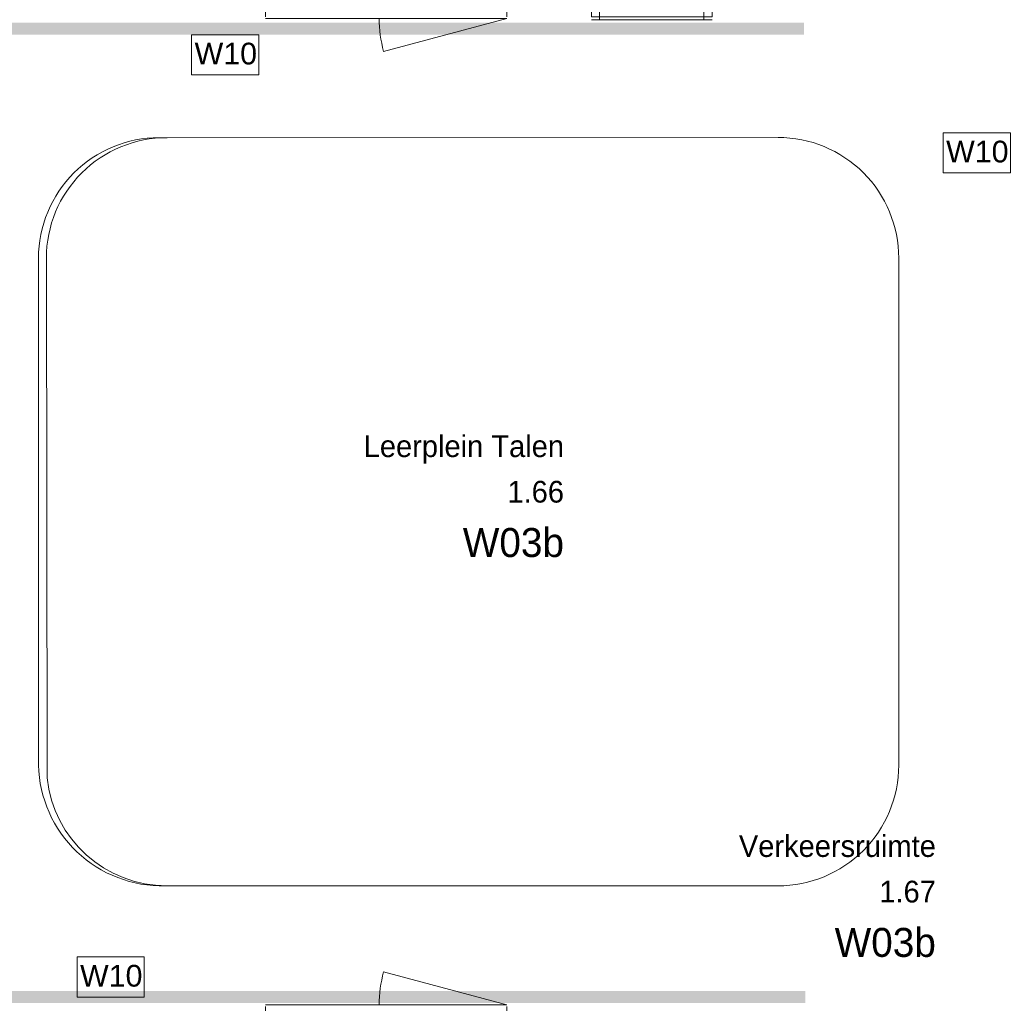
# Model space of a CAD drawing. Header units: millimetres. Extents: x -850 to 154668, y -25041 to 71030.
# Tile 200 of 211: x 81434 to 89591, y 8977 to 17125. Entities that reach past the tile are written whole.
import ezdxf
from ezdxf.enums import TextEntityAlignment as Align

# ---------------------------------------------------------------- set-up
doc = ezdxf.new("R2010")
doc.units = ezdxf.units.MM
doc.header["$MEASUREMENT"] = 0
for name, color, linetype in [('New_22 NC Binnenwanden', 7, 'Continuous'), ('New_22 NC Binnenwanden Deuren', 7, 'Continuous'), ('New_22 NC Binnenwanden Ramen', 7, 'Continuous'), ('New_Info Wandafwerking aanduiding', 7, 'Continuous'), ('New_Info Wandafwerking aanduiding Doorsnede-arcering', 7, 'Continuous'), ('New_Z Ruimtefuncties', 7, 'Continuous'), ('New_Z Ruimtefuncties Zone omranding', 7, 'Continuous'), ('New_Z Ruimtefuncties Zone tekst', 7, 'Continuous')]:
    doc.layers.add(name, color=color, linetype=linetype)
doc.styles.add('GENERATED_STYLE_1', font='txt')
doc.styles.add('GENERATED_STYLE_2', font='txt')

# ---------------------------------------------------------------- blocks, each defined once
blk = doc.blocks.new('R1 22_18')
at = {"layer": 'New_22 NC Binnenwanden Ramen', "color": 1, "linetype": 'Continuous', "lineweight": 0}
for p, q in [((-500, 0), (-433, 0)), ((-433, 0), (-433, -139)), ((-433, 0), (433, 0)), ((433, -139), (433, 0)), ((433, 0), (500, 0)), ((-433, -139), (-500, -139)), ((433, -139), (-433, -139)), ((500, -139), (433, -139))]:
    blk.add_line(p, q, dxfattribs=at)
at = {"layer": 'New_22 NC Binnenwanden Ramen', "color": 9, "linetype": 'Continuous', "lineweight": 0}
for p, q in [((-500, -25), (500, -25)), ((-500, -125), (500, -125))]:
    blk.add_line(p, q, dxfattribs=at)
at = {"layer": 'New_22 NC Binnenwanden Ramen', "color": 7, "linetype": 'Continuous', "lineweight": 0}
for p, q in [((-500, -125), (-500, -25)), ((-500, -125), (-500, -25)), ((500, -125), (500, -25)), ((500, -125), (500, -25))]:
    blk.add_line(p, q, dxfattribs=at)
blk = doc.blocks.new('D1 zl1-b 22_9')
at = {"layer": 'New_22 NC Binnenwanden Deuren', "color": 1, "linetype": 'Continuous', "lineweight": 0}
for p, q in [((1000, 0), (-21, 273.6)), ((-1000, 0), (-57, 0)), ((1000, 0), (-57, 0))]:
    blk.add_line(p, q, dxfattribs=at)
at = {"layer": 'New_22 NC Binnenwanden Deuren', "color": 7, "linetype": 'Continuous', "lineweight": 0}
for p, q in [((-1000, -14), (-1000, -114)), ((-1000, -14), (-1000, -114)), ((1000, -14), (1000, -114)), ((1000, -14), (1000, -114))]:
    blk.add_line(p, q, dxfattribs=at)
at = {"layer": 'New_22 NC Binnenwanden Deuren', "color": 1, "linetype": 'Continuous', "lineweight": 0}
blk.add_arc((1000, 0), 1057, 165, 180, dxfattribs=at)
blk = doc.blocks.new('Wall_556_2', base_point=(74382, 17150))
at = {"layer": 'New_22 NC Binnenwanden Deuren', "color": 1, "linetype": 'Continuous', "lineweight": 0, "xscale": -0.9999999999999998, "zscale": 1000, "rotation": 179.9999990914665}
blk.add_blockref('D1 zl1-b 22_9', (84469.6, 17136), dxfattribs=at)
at = {"layer": 'New_22 NC Binnenwanden Ramen', "color": 1, "linetype": 'Continuous', "lineweight": 0, "zscale": 1000, "rotation": 179.9999990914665}
blk.add_blockref('R1 22_18', (86669.6, 17125), dxfattribs=at)
blk = doc.blocks.new('Wall_557_2', base_point=(74382, 8950))
at = {"layer": 'New_22 NC Binnenwanden Deuren', "color": 1, "linetype": 'Continuous', "lineweight": 0, "zscale": 1000, "rotation": 359.9999458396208}
blk.add_blockref('D1 zl1-b 22_9', (84469.6, 8964), dxfattribs=at)
blk = doc.blocks.new('Leerplein Talen_1.66_11_2', base_point=(85111.2, 13157.6))
at = {"layer": 'New_Z Ruimtefuncties Zone tekst', "color": 2, "lineweight": 0}
for tag, height, style, p in [('DUMMY_938', 180, 'GENERATED_STYLE_1', (85943.2, 13723.3)), ('ROOM_NAME', 180, 'GENERATED_STYLE_1', (85943.2, 13682.2)), ('ROOM_NUMBER', 180, 'GENERATED_STYLE_1', (85943.2, 13305.1)), ('DUMMY_939', 180, 'GENERATED_STYLE_1', (85943.2, 13346.2)), ('stWallCovering', 240, 'GENERATED_STYLE_2', (85943.2, 12914.2))]:
    blk.add_attdef(tag, text='', height=height, dxfattribs=dict(at, style=style)).set_placement(p, align=Align.TOP_RIGHT)
at = {"layer": 'New_Z Ruimtefuncties Zone tekst', "color": 2, "lineweight": 0, "style": 'GENERATED_STYLE_2'}
blk.add_attdef('DUMMY_940', text='', height=240, dxfattribs=at).set_placement((84279.3, 12969.1), align=Align.TOP_LEFT)
blk = doc.blocks.new('Verkeersruimte_1.67_63_2', base_point=(88195, 9845))
at = {"layer": 'New_Z Ruimtefuncties Zone tekst', "color": 2, "lineweight": 0}
for tag, height, style, p in [('ROOM_NAME', 180, 'GENERATED_STYLE_1', (89023.6, 10369.6)), ('DUMMY_938', 180, 'GENERATED_STYLE_1', (89023.6, 10410.8)), ('DUMMY_939', 180, 'GENERATED_STYLE_1', (89023.6, 10033.6)), ('ROOM_NUMBER', 180, 'GENERATED_STYLE_1', (89023.6, 9992.5)), ('stWallCovering', 240, 'GENERATED_STYLE_2', (89023.6, 9601.6))]:
    blk.add_attdef(tag, text='', height=height, dxfattribs=dict(at, style=style)).set_placement(p, align=Align.TOP_RIGHT)
at = {"layer": 'New_Z Ruimtefuncties Zone tekst', "color": 2, "lineweight": 0, "style": 'GENERATED_STYLE_2'}
blk.add_attdef('DUMMY_940', text='', height=240, dxfattribs=at).set_placement((87366.3, 9656.5), align=Align.TOP_LEFT)
blk = doc.blocks.new('Wall_657_2', base_point=(74310, 9029.2))
at = {"layer": 'New_Info Wandafwerking aanduiding Doorsnede-arcering', "linetype": 'Continuous', "lineweight": 0}
blk.add_hatch(color=1, dxfattribs=at).paths.add_polyline_path([(74310, 8979.2), (87941.9, 8979.2), (87941.9, 9079.2), (74310, 9079.2)])
blk = doc.blocks.new('Wall_661_2', base_point=(87932, 17050.6))
at = {"layer": 'New_Info Wandafwerking aanduiding Doorsnede-arcering', "linetype": 'Continuous', "lineweight": 0}
blk.add_hatch(color=1, dxfattribs=at).paths.add_polyline_path([(87932, 17100.6), (74454.4, 17100.6), (74454.4, 17000.6), (87932, 17000.6)])

msp = doc.modelspace()

# ---------------------------------------------------------------- linework, layer by layer
at = {"layer": 'New_Info Wandafwerking aanduiding', "color": 9, "linetype": 'Continuous', "lineweight": 0, "flags": 128}
for points in [[(82858.3, 17000.6), (83415.1, 17000.6), (83415.1, 16667.8), (82858.3, 16667.8)], [(89083.7, 16189.2), (89640.6, 16189.2), (89640.6, 15856.3), (89083.7, 15856.3)], [(81909.2, 9362.1), (82466.1, 9362.1), (82466.1, 9029.2), (81909.2, 9029.2)]]:
    msp.add_lwpolyline(points, close=True, dxfattribs=at)
at = {"layer": 'New_Z Ruimtefuncties Zone omranding', "color": 41, "linetype": 'Continuous', "lineweight": 0, "true_color": 0xe1e196, "flags": 128}
msp.add_lwpolyline([(81590, 10950, 0.414214), (82640, 9950.4), (87716, 9950, 0.414214), (88716, 10950), (88716, 15150, 0.414214), (87716, 16150), (82590.1, 16147.9, 0.414214), (81590, 15150)], format="xyb", close=True, dxfattribs=at)
at = {"layer": 'New_Z Ruimtefuncties Zone omranding', "color": 41, "linetype": 'Continuous', "lineweight": 0, "true_color": 0xffeeaa, "flags": 128}
msp.add_lwpolyline([(81660.6, 10845.2), (81655, 15150.8, -0.414214), (82655.1, 16148), (87716, 16150, -0.414214), (88716, 15150), (88716, 10950, -0.414214), (87716, 9950), (82655, 9950.3, -0.383558)], format="xyb", close=True, dxfattribs=at)

# ---------------------------------------------------------------- block references
at = {"layer": 'New_22 NC Binnenwanden', "color": 8, "lineweight": 0, "true_color": 0x778488}
for name, p in [('Wall_556_2', (74382, 17150)), ('Wall_557_2', (74382, 8950))]:
    msp.add_blockref(name, p, dxfattribs=at)
at = {"layer": 'New_Info Wandafwerking aanduiding', "color": 1, "lineweight": 0}
for name, p in [('Wall_661_2', (87932, 17050.6)), ('Wall_657_2', (74310, 9029.2))]:
    msp.add_blockref(name, p, dxfattribs=at)
at = {"layer": 'New_Z Ruimtefuncties', "color": 2, "linetype": 'Continuous', "lineweight": 0}
for name, p, values in [('Leerplein Talen_1.66_11_2', (85111.2, 13157.6), {'ROOM_NAME': 'Leerplein Talen', 'ROOM_NUMBER': '1.66', 'stWallCovering': 'W03b'}), ('Verkeersruimte_1.67_63_2', (88195, 9845), {'ROOM_NAME': 'Verkeersruimte', 'ROOM_NUMBER': '1.67', 'stWallCovering': 'W03b'})]:
    msp.add_blockref(name, p, dxfattribs=at).add_auto_attribs(values)

# ---------------------------------------------------------------- texts
at = {"layer": 'New_Info Wandafwerking aanduiding', "color": 2, "linetype": 'Continuous', "lineweight": 0, "char_height": 180, "style": 'GENERATED_STYLE_1'}
for insert, attachment_point in [((82883.3, 16934.5), 1), ((89108.7, 16123), 1), ((81934.2, 9113), 7)]:
    msp.add_mtext('\\A1;{\\pql;\\fArial|b0|i0|c0|p38;W10}', dxfattribs=dict(at, insert=insert, attachment_point=attachment_point))

doc.saveas('drawing.dxf')
